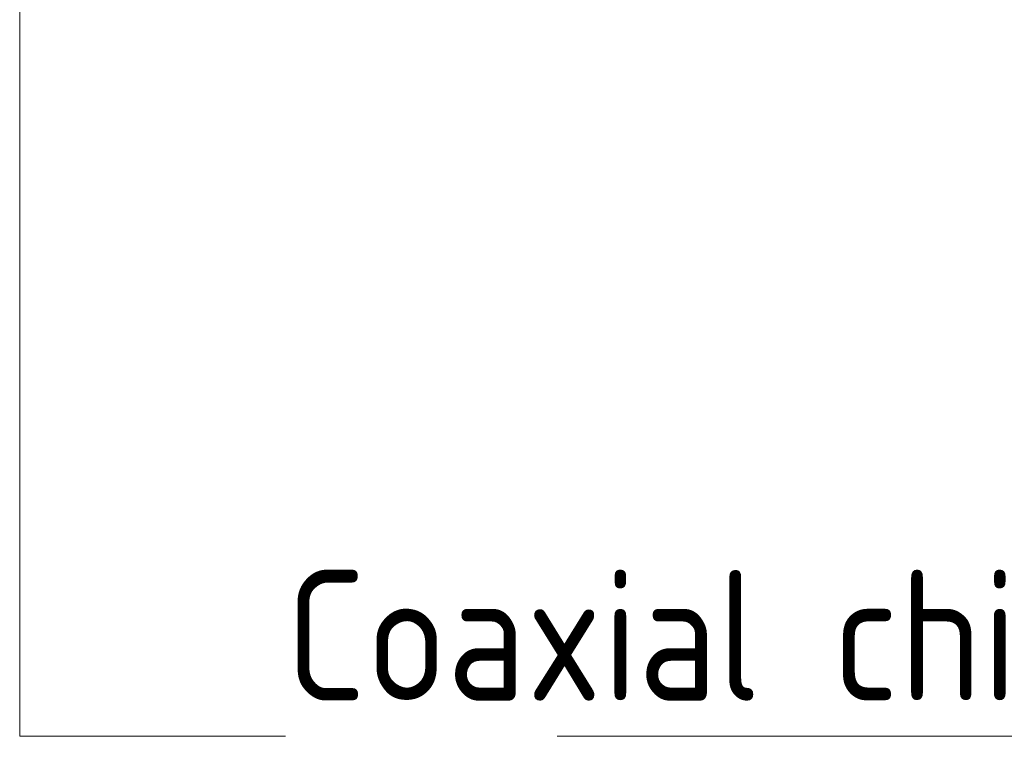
# Model space of a CAD drawing. Header units: millimetres. Extents: x 106 to 22495, y 2709 to 43185.
# Tile 4 of 40: x 9388 to 10330, y 34768 to 35460. Entities that reach past the tile are written whole.
import ezdxf

# ---------------------------------------------------------------- set-up
doc = ezdxf.new("R2010")
doc.units = ezdxf.units.MM
doc.layers.add('M-EQPM-___-IDEN', color=50, linetype='Continuous', lineweight=20)
doc.styles.add('GOST Common_1', font='GOST_Common.ttf', dxfattribs={"width": 0.9, "height": 125})

# ---------------------------------------------------------------- blocks, each defined once
blk = doc.blocks.new('ADSK_M_Оборудование - ADSK_Наименование_25-431939-В_Этаж 03_Вентиляция')
at = {"layer": 'M-EQPM-___-IDEN'}
blk.add_line((-12.5, 0), (12.5, 0), dxfattribs=at)

msp = doc.modelspace()

# ---------------------------------------------------------------- linework, layer by layer
at = {"layer": 'M-EQPM-___-IDEN'}
for p, q in [((9387.7, 36103.14), (9387.7, 34774.3)), ((9387.7, 34774.3), (9642.16, 34774.3))]:
    msp.add_line(p, q, dxfattribs=at)

# ---------------------------------------------------------------- block references
at = {"layer": 'M-EQPM-___-IDEN', "xscale": 49.99999999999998, "yscale": 49.99999999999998, "zscale": 49.99999999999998}
msp.add_blockref('ADSK_M_Оборудование - ADSK_Наименование_25-431939-В_Этаж 03_Вентиляция', (10527, 34774.3), dxfattribs=at)

# ---------------------------------------------------------------- texts
at = {"layer": 'M-EQPM-___-IDEN', "lineweight": 9, "insert": (9642.16, 34933.22), "char_height": 125, "width": 2132.0879, "attachment_point": 1, "style": 'GOST Common_1'}
msp.add_mtext('Coaxial chimney kit 60/100', dxfattribs=at)

doc.saveas('drawing.dxf')
